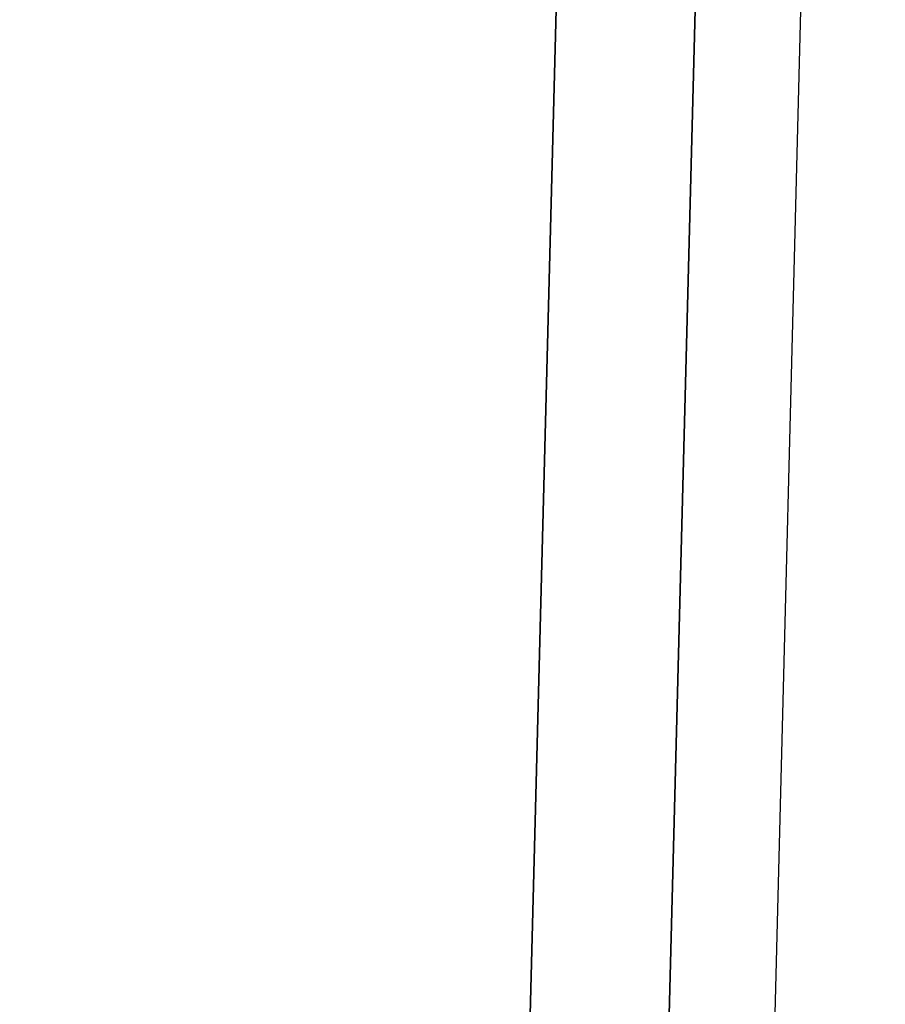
# Model space of a CAD drawing. Header units: metres. Extents: x 232680 to 233262, y 554200 to 554550.
# Tile 177 of 254: x 232761.0653 to 232761.1064, y 554477.5327 to 554477.5795. Entities that reach past the tile are written whole.
import ezdxf

# ---------------------------------------------------------------- set-up
doc = ezdxf.new("R2010")
doc.units = ezdxf.units.M
doc.layers.add('ACO constructie 035', color=7, linetype='Continuous', lineweight=35)
doc.layers.add('N-WE-VH-VERHARDING_ASFALT_TUSSENLAAG_2-GD', color=7, linetype='Continuous', lineweight=25)

# ---------------------------------------------------------------- blocks, each defined once
blk = doc.blocks.new('KT 500-640 (doorsnede)')
at = {"layer": 'ACO constructie 035'}
for p, q in [((1, -0.08), (0, -0.08)), ((1, -0.08), (0, -0.08)), ((1, -0.086606), (0, -0.086606)), ((1, -0.086606), (0, -0.086606))]:
    blk.add_line(p, q, dxfattribs=at)

msp = doc.modelspace()

# ---------------------------------------------------------------- linework, layer by layer
at = {"layer": 'N-WE-VH-VERHARDING_ASFALT_TUSSENLAAG_2-GD', "flags": 128}
msp.add_lwpolyline([(232761.00621, 554473.838217), (232761.119353, 554478.238217), (232761.189376, 554478.238217), (232761.076233, 554473.838217)], close=True, dxfattribs=at)

# ---------------------------------------------------------------- block references
at = {"xscale": -1, "rotation": 268.5270045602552}
msp.add_blockref('KT 500-640 (doorsnede)', (232761.153295, 554476.641962), dxfattribs=at)

doc.saveas('drawing.dxf')
